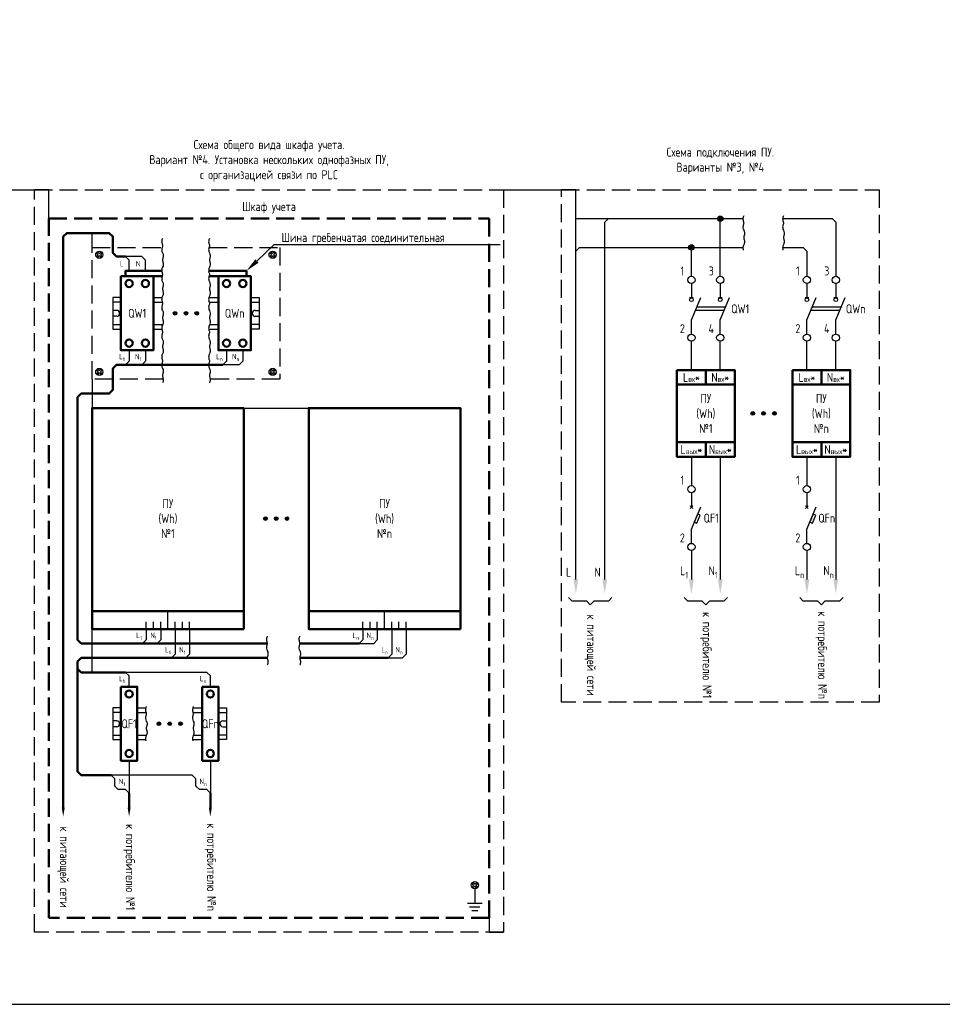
# Model space of a CAD drawing. Header units: millimetres. Extents: x -110 to 4101, y -10868 to 110.
# Tile 85 of 90: x 3036 to 3292, y -2610 to -2337. Entities that reach past the tile are written whole.
import ezdxf
from ezdxf import colors
from ezdxf.entities.mleader import LeaderData, LeaderLine
from ezdxf.math import Vec2, Vec3

# ---------------------------------------------------------------- set-up
doc = ezdxf.new("R2010")
doc.units = ezdxf.units.MM
doc.linetypes.add('GOST2.303 4', pattern=[7, 5, -2, 0])
doc.layers.add('01.Вспомогательный_слой', color=1, linetype='Continuous', plot=False)
doc.styles.add('ЭП', font='GOST.TTF')

msp = doc.modelspace()

# ---------------------------------------------------------------- hatches: boundary and pattern name
h = msp.add_hatch(color=256)
h.dxf.hatch_style = 1
edge = h.paths.add_edge_path()
edge.add_arc((3230, -2392), 0.75, 0, 360)
h = msp.add_hatch(color=256)
h.dxf.hatch_style = 1
edge = h.paths.add_edge_path()
edge.add_arc((3222, -2400), 0.75, 0, 360)
at = {"ltscale": 0.2}
h = msp.add_hatch(color=256, dxfattribs=at)
h.dxf.hatch_style = 1
edge = h.paths.add_edge_path()
edge.add_arc((3079, -2418.25), 0.5, 0, 360)
h = msp.add_hatch(color=256, dxfattribs=at)
h.dxf.hatch_style = 1
edge = h.paths.add_edge_path()
edge.add_arc((3082, -2418.25), 0.5, 0, 360)
h = msp.add_hatch(color=256, dxfattribs=at)
h.dxf.hatch_style = 1
edge = h.paths.add_edge_path()
edge.add_arc((3085, -2418.25), 0.5, 0, 360)
h = msp.add_hatch(color=256, dxfattribs=at)
h.dxf.hatch_style = 1
edge = h.paths.add_edge_path()
edge.add_arc((3239, -2446), 0.5, 0, 360)
h = msp.add_hatch(color=256, dxfattribs=at)
h.dxf.hatch_style = 1
edge = h.paths.add_edge_path()
edge.add_arc((3242, -2446), 0.5, 0, 360)
h = msp.add_hatch(color=256, dxfattribs=at)
h.dxf.hatch_style = 1
edge = h.paths.add_edge_path()
edge.add_arc((3245, -2446), 0.5, 0, 360)
h = msp.add_hatch(color=256, dxfattribs=at)
h.dxf.hatch_style = 1
edge = h.paths.add_edge_path()
edge.add_arc((3104, -2475.125), 0.5, 0, 360)
h = msp.add_hatch(color=256, dxfattribs=at)
h.dxf.hatch_style = 1
edge = h.paths.add_edge_path()
edge.add_arc((3107, -2475.125), 0.5, 0, 360)
h = msp.add_hatch(color=256, dxfattribs=at)
h.dxf.hatch_style = 1
edge = h.paths.add_edge_path()
edge.add_arc((3110, -2475.125), 0.5, 0, 360)
h = msp.add_hatch(color=256, dxfattribs=at)
h.dxf.hatch_style = 1
edge = h.paths.add_edge_path()
edge.add_arc((3074.5, -2532), 0.5, 0, 360)
h = msp.add_hatch(color=256, dxfattribs=at)
h.dxf.hatch_style = 1
edge = h.paths.add_edge_path()
edge.add_arc((3077.5, -2532), 0.5, 0, 360)
h = msp.add_hatch(color=256, dxfattribs=at)
h.dxf.hatch_style = 1
edge = h.paths.add_edge_path()
edge.add_arc((3080.5, -2532), 0.5, 0, 360)

# ---------------------------------------------------------------- linework, layer by layer
for p, q in [((3193, -2498), (3194, -2499)), ((3195, -2498), (3194, -2499)), ((3225, -2498), (3226, -2499)), ((3227, -2498), (3226, -2499)), ((3257, -2498), (3258, -2499)), ((3259, -2498), (3258, -2499))]:
    msp.add_line(p, q)
at = {"linetype": 'GOST2.303 4', "lineweight": 50}
msp.add_lwpolyline([(3044, -2392), (3166, -2392), (3166, -2585.75), (3044, -2585.75)], close=True, dxfattribs=at)
at = {"ltscale": 0.2}
for points in [[(3198, -2492), (3198, -2393), (3199, -2392), (3230, -2392)], [(3230, -2392), (3236.286, -2392)], [(3230, -2408), (3230, -2392)], [(3236.5, -2391.25), (3236.356, -2391.603), (3236.289, -2391.914), (3236.28, -2392.19), (3236.312, -2392.437), (3236.368, -2392.661), (3236.43, -2392.867), (3236.479, -2393.062), (3236.5, -2393.25), (3236.479, -2393.438), (3236.43, -2393.633), (3236.368, -2393.839), (3236.312, -2394.062), (3236.28, -2394.31), (3236.289, -2394.586), (3236.356, -2394.897), (3236.5, -2395.25)], [(3247.5, -2391.25), (3247.356, -2391.603), (3247.289, -2391.914), (3247.28, -2392.19), (3247.312, -2392.437), (3247.368, -2392.661), (3247.43, -2392.867), (3247.479, -2393.062), (3247.5, -2393.25), (3247.479, -2393.438), (3247.43, -2393.633), (3247.368, -2393.839), (3247.312, -2394.062), (3247.28, -2394.31), (3247.289, -2394.586), (3247.356, -2394.897), (3247.5, -2395.25)], [(3247.286, -2392), (3261, -2392), (3262, -2393), (3262, -2408)], [(3236.5, -2395.25), (3236.644, -2395.603), (3236.711, -2395.914), (3236.72, -2396.19), (3236.687, -2396.437), (3236.632, -2396.661), (3236.57, -2396.867), (3236.521, -2397.062), (3236.5, -2397.25), (3236.521, -2397.438), (3236.57, -2397.633), (3236.632, -2397.839), (3236.687, -2398.062), (3236.72, -2398.31), (3236.711, -2398.586), (3236.644, -2398.897), (3236.5, -2399.25)], [(3247.5, -2395.25), (3247.644, -2395.603), (3247.711, -2395.914), (3247.72, -2396.19), (3247.687, -2396.437), (3247.632, -2396.661), (3247.57, -2396.867), (3247.521, -2397.062), (3247.5, -2397.25), (3247.521, -2397.438), (3247.57, -2397.633), (3247.632, -2397.839), (3247.687, -2398.062), (3247.72, -2398.31), (3247.711, -2398.586), (3247.644, -2398.897), (3247.5, -2399.25)], [(3075.5, -2397.5), (3075.356, -2397.853), (3075.289, -2398.164), (3075.28, -2398.44), (3075.312, -2398.687), (3075.368, -2398.911), (3075.43, -2399.117), (3075.479, -2399.312), (3075.5, -2399.5), (3075.479, -2399.688), (3075.43, -2399.883), (3075.368, -2400.089), (3075.312, -2400.312), (3075.28, -2400.56), (3075.289, -2400.836), (3075.356, -2401.147), (3075.5, -2401.5)], [(3088.5, -2397.5), (3088.356, -2397.853), (3088.289, -2398.164), (3088.28, -2398.44), (3088.312, -2398.687), (3088.368, -2398.911), (3088.43, -2399.117), (3088.479, -2399.312), (3088.5, -2399.5), (3088.479, -2399.688), (3088.43, -2399.883), (3088.368, -2400.089), (3088.312, -2400.312), (3088.28, -2400.56), (3088.289, -2400.836), (3088.356, -2401.147), (3088.5, -2401.5)], [(3190, -2492), (3190, -2401), (3191, -2400), (3222, -2400)], [(3222, -2408), (3222, -2400)], [(3222, -2400), (3236.286, -2400)], [(3236.5, -2399.25), (3236.356, -2399.603), (3236.289, -2399.914), (3236.28, -2400.19), (3236.312, -2400.437), (3236.368, -2400.661), (3236.395, -2400.75)], [(3247.5, -2399.25), (3247.356, -2399.603), (3247.289, -2399.914), (3247.28, -2400.19), (3247.312, -2400.437), (3247.368, -2400.661), (3247.395, -2400.75)], [(3247.286, -2400), (3253, -2400), (3254, -2401), (3254, -2408)], [(3070.75, -2406.5), (3070.75, -2403.5), (3069.75, -2402.5), (3065.25, -2402.5)], [(3066.25, -2406.5), (3066.25, -2403.5), (3065.25, -2402.5), (3065.25, -2402.5)], [(3075.5, -2401.5), (3075.644, -2401.853), (3075.711, -2402.164), (3075.72, -2402.44), (3075.688, -2402.687), (3075.632, -2402.911), (3075.57, -2403.117), (3075.521, -2403.312), (3075.5, -2403.5), (3075.521, -2403.688), (3075.57, -2403.883), (3075.632, -2404.089), (3075.688, -2404.312), (3075.72, -2404.56), (3075.711, -2404.836), (3075.644, -2405.147), (3075.5, -2405.5)], [(3088.5, -2401.5), (3088.644, -2401.853), (3088.711, -2402.164), (3088.72, -2402.44), (3088.688, -2402.687), (3088.632, -2402.911), (3088.57, -2403.117), (3088.521, -2403.312), (3088.5, -2403.5), (3088.521, -2403.688), (3088.57, -2403.883), (3088.632, -2404.089), (3088.688, -2404.312), (3088.72, -2404.56), (3088.711, -2404.836), (3088.644, -2405.147), (3088.5, -2405.5)], [(3075.5, -2405.5), (3075.356, -2405.853), (3075.289, -2406.164), (3075.28, -2406.44), (3075.312, -2406.687), (3075.368, -2406.911), (3075.43, -2407.117), (3075.479, -2407.312), (3075.5, -2407.5), (3075.479, -2407.688), (3075.43, -2407.883), (3075.368, -2408.089), (3075.312, -2408.312), (3075.28, -2408.56), (3075.289, -2408.836), (3075.356, -2409.147), (3075.5, -2409.5)], [(3088.5, -2405.5), (3088.356, -2405.853), (3088.289, -2406.164), (3088.28, -2406.44), (3088.312, -2406.687), (3088.368, -2406.911), (3088.43, -2407.117), (3088.479, -2407.312), (3088.5, -2407.5), (3088.479, -2407.688), (3088.43, -2407.883), (3088.368, -2408.089), (3088.312, -2408.312), (3088.28, -2408.56), (3088.289, -2408.836), (3088.356, -2409.147), (3088.5, -2409.5)], [(3075.5, -2409.5), (3075.644, -2409.853), (3075.711, -2410.164), (3075.72, -2410.44), (3075.688, -2410.687), (3075.632, -2410.911), (3075.57, -2411.117), (3075.521, -2411.312), (3075.5, -2411.5), (3075.521, -2411.688), (3075.57, -2411.883), (3075.632, -2412.089), (3075.688, -2412.312), (3075.72, -2412.56), (3075.711, -2412.836), (3075.644, -2413.147), (3075.5, -2413.5)], [(3088.5, -2409.5), (3088.644, -2409.853), (3088.711, -2410.164), (3088.72, -2410.44), (3088.688, -2410.687), (3088.632, -2410.911), (3088.57, -2411.117), (3088.521, -2411.312), (3088.5, -2411.5), (3088.521, -2411.688), (3088.57, -2411.883), (3088.632, -2412.089), (3088.688, -2412.312), (3088.72, -2412.56), (3088.711, -2412.836), (3088.644, -2413.147), (3088.5, -2413.5)], [(3073, -2413.875), (3075.352, -2413.875)], [(3075.5, -2413.5), (3075.356, -2413.853), (3075.289, -2414.164), (3075.28, -2414.44), (3075.312, -2414.688), (3075.368, -2414.911), (3075.43, -2415.117), (3075.479, -2415.312), (3075.5, -2415.5), (3075.479, -2415.688), (3075.43, -2415.883), (3075.368, -2416.089), (3075.312, -2416.312), (3075.28, -2416.56), (3075.289, -2416.836), (3075.356, -2417.147), (3075.5, -2417.5)], [(3088.5, -2413.5), (3088.356, -2413.853), (3088.289, -2414.164), (3088.28, -2414.44), (3088.312, -2414.688), (3088.368, -2414.911), (3088.43, -2415.117), (3088.479, -2415.312), (3088.5, -2415.5), (3088.479, -2415.688), (3088.43, -2415.883), (3088.368, -2416.089), (3088.312, -2416.312), (3088.28, -2416.56), (3088.289, -2416.836), (3088.356, -2417.147), (3088.5, -2417.5)], [(3088.352, -2413.875), (3091, -2413.875)], [(3222.5, -2414), (3221.5, -2414)], [(3230.5, -2414), (3229.5, -2414)], [(3254.5, -2414), (3253.5, -2414)], [(3262.5, -2414), (3261.5, -2414)], [(3073, -2415.125), (3075.432, -2415.125)], [(3075.5, -2417.5), (3075.644, -2417.853), (3075.711, -2418.164), (3075.72, -2418.44), (3075.688, -2418.688), (3075.632, -2418.911), (3075.57, -2419.117), (3075.521, -2419.312), (3075.5, -2419.5), (3075.521, -2419.688), (3075.57, -2419.883), (3075.632, -2420.089), (3075.688, -2420.312), (3075.72, -2420.56), (3075.711, -2420.836), (3075.644, -2421.147), (3075.5, -2421.5)], [(3088.432, -2415.125), (3091, -2415.125)], [(3088.5, -2417.5), (3088.644, -2417.853), (3088.711, -2418.164), (3088.72, -2418.44), (3088.688, -2418.688), (3088.632, -2418.911), (3088.57, -2419.117), (3088.521, -2419.312), (3088.5, -2419.5), (3088.521, -2419.688), (3088.57, -2419.883), (3088.632, -2420.089), (3088.688, -2420.312), (3088.72, -2420.56), (3088.711, -2420.836), (3088.644, -2421.147), (3088.5, -2421.5)], [(3073, -2421.375), (3075.551, -2421.375)], [(3073, -2422.625), (3075.304, -2422.625)], [(3075.5, -2421.5), (3075.356, -2421.853), (3075.289, -2422.164), (3075.28, -2422.44), (3075.312, -2422.688), (3075.368, -2422.911), (3075.43, -2423.117), (3075.479, -2423.312), (3075.5, -2423.5), (3075.479, -2423.688), (3075.43, -2423.883), (3075.368, -2424.089), (3075.312, -2424.312), (3075.28, -2424.56), (3075.289, -2424.836), (3075.356, -2425.147), (3075.5, -2425.5)], [(3088.5, -2421.5), (3088.356, -2421.853), (3088.289, -2422.164), (3088.28, -2422.44), (3088.312, -2422.688), (3088.368, -2422.911), (3088.43, -2423.117), (3088.479, -2423.312), (3088.5, -2423.5), (3088.479, -2423.688), (3088.43, -2423.883), (3088.368, -2424.089), (3088.312, -2424.312), (3088.28, -2424.56), (3088.289, -2424.836), (3088.356, -2425.147), (3088.5, -2425.5)], [(3088.304, -2422.625), (3091, -2422.625)], [(3088.551, -2421.375), (3091, -2421.375)], [(3075.5, -2425.5), (3075.644, -2425.853), (3075.711, -2426.164), (3075.72, -2426.44), (3075.688, -2426.688), (3075.632, -2426.911), (3075.57, -2427.117), (3075.521, -2427.312), (3075.5, -2427.5), (3075.521, -2427.688), (3075.57, -2427.883), (3075.632, -2428.089), (3075.688, -2428.312), (3075.72, -2428.56), (3075.711, -2428.836), (3075.644, -2429.147), (3075.5, -2429.5)], [(3088.5, -2425.5), (3088.644, -2425.853), (3088.711, -2426.164), (3088.72, -2426.44), (3088.688, -2426.688), (3088.632, -2426.911), (3088.57, -2427.117), (3088.521, -2427.312), (3088.5, -2427.5), (3088.521, -2427.688), (3088.57, -2427.883), (3088.632, -2428.089), (3088.688, -2428.312), (3088.72, -2428.56), (3088.711, -2428.836), (3088.644, -2429.147), (3088.5, -2429.5)], [(3070.75, -2428.5), (3070.75, -2431.5), (3069.75, -2432.5), (3065.25, -2432.5)], [(3066.25, -2428.5), (3066.25, -2431.5), (3065.25, -2432.5), (3065.25, -2432.5)], [(3097.75, -2428.5), (3097.75, -2431.5), (3096.75, -2432.5), (3092.25, -2432.5)], [(3093.25, -2428.5), (3093.25, -2431.5), (3092.25, -2432.5), (3092.25, -2432.5)], [(3222, -2434), (3222, -2426)], [(3230, -2434), (3230, -2426)], [(3254, -2434), (3254, -2426)], [(3262, -2434), (3262, -2426)], [(3075.5, -2429.5), (3075.356, -2429.853), (3075.289, -2430.164), (3075.28, -2430.44), (3075.312, -2430.688), (3075.368, -2430.911), (3075.43, -2431.117), (3075.479, -2431.312), (3075.5, -2431.5), (3075.479, -2431.688), (3075.43, -2431.883), (3075.368, -2432.089), (3075.312, -2432.313), (3075.28, -2432.56), (3075.289, -2432.836), (3075.356, -2433.147), (3075.5, -2433.5)], [(3088.5, -2429.5), (3088.356, -2429.853), (3088.289, -2430.164), (3088.28, -2430.44), (3088.312, -2430.688), (3088.368, -2430.911), (3088.43, -2431.117), (3088.479, -2431.312), (3088.5, -2431.5), (3088.479, -2431.688), (3088.43, -2431.883), (3088.368, -2432.089), (3088.312, -2432.313), (3088.28, -2432.56), (3088.289, -2432.836), (3088.356, -2433.147), (3088.5, -2433.5)], [(3075.5, -2433.5), (3075.644, -2433.853), (3075.711, -2434.164), (3075.72, -2434.44), (3075.688, -2434.688), (3075.632, -2434.911), (3075.57, -2435.117), (3075.521, -2435.312), (3075.5, -2435.5), (3075.521, -2435.688), (3075.57, -2435.883), (3075.632, -2436.089), (3075.688, -2436.313), (3075.72, -2436.56), (3075.711, -2436.836), (3075.644, -2437.147), (3075.5, -2437.5)], [(3088.5, -2433.5), (3088.644, -2433.853), (3088.711, -2434.164), (3088.72, -2434.44), (3088.688, -2434.688), (3088.632, -2434.911), (3088.57, -2435.117), (3088.521, -2435.312), (3088.5, -2435.5), (3088.521, -2435.688), (3088.57, -2435.883), (3088.632, -2436.089), (3088.688, -2436.313), (3088.72, -2436.56), (3088.711, -2436.836), (3088.644, -2437.147), (3088.5, -2437.5)], [(3222, -2458), (3222, -2466)], [(3230, -2458), (3230, -2492)], [(3254, -2458), (3254, -2466)], [(3262, -2458), (3262, -2492)], [(3222, -2484), (3222, -2492)], [(3254, -2484), (3254, -2492)], [(3071, -2505.75), (3071, -2508.75), (3070, -2509.75), (3070, -2509.75)], [(3075, -2505.75), (3075, -2508.75), (3074, -2509.75), (3074, -2509.75)], [(3079, -2505.75), (3079, -2512.75), (3078, -2513.75), (3078, -2513.75)], [(3083, -2505.75), (3083, -2512.75), (3082, -2513.75), (3082, -2513.75)], [(3131, -2505.75), (3131, -2508.75), (3130, -2509.75), (3130, -2509.75)], [(3135, -2505.75), (3135, -2508.75), (3134, -2509.75), (3134, -2509.75)], [(3139, -2505.75), (3139, -2512.75), (3138, -2513.75), (3138, -2513.75)], [(3143, -2505.75), (3143, -2512.75), (3142, -2513.75), (3142, -2513.75)], [(3104.5, -2507.75), (3104.356, -2508.103), (3104.289, -2508.414), (3104.28, -2508.69), (3104.312, -2508.938), (3104.368, -2509.161), (3104.43, -2509.367), (3104.479, -2509.562), (3104.5, -2509.75), (3104.479, -2509.938), (3104.43, -2510.133), (3104.368, -2510.339), (3104.312, -2510.563), (3104.28, -2510.81), (3104.289, -2511.086), (3104.356, -2511.397), (3104.5, -2511.75)], [(3113.5, -2507.75), (3113.356, -2508.103), (3113.289, -2508.414), (3113.28, -2508.69), (3113.312, -2508.938), (3113.368, -2509.161), (3113.43, -2509.367), (3113.479, -2509.562), (3113.5, -2509.75), (3113.479, -2509.938), (3113.43, -2510.133), (3113.368, -2510.339), (3113.312, -2510.563), (3113.28, -2510.81), (3113.289, -2511.086), (3113.356, -2511.397), (3113.5, -2511.75)], [(3130, -2509.75), (3134, -2509.75)], [(3104.5, -2511.75), (3104.644, -2512.103), (3104.711, -2512.414), (3104.72, -2512.69), (3104.688, -2512.938), (3104.632, -2513.161), (3104.57, -2513.367), (3104.521, -2513.562), (3104.5, -2513.75), (3104.521, -2513.938), (3104.57, -2514.133), (3104.632, -2514.339), (3104.688, -2514.563), (3104.72, -2514.81), (3104.711, -2515.086), (3104.644, -2515.397), (3104.5, -2515.75)], [(3113.5, -2511.75), (3113.644, -2512.103), (3113.711, -2512.414), (3113.72, -2512.69), (3113.688, -2512.938), (3113.632, -2513.161), (3113.57, -2513.367), (3113.521, -2513.562), (3113.5, -2513.75), (3113.521, -2513.938), (3113.57, -2514.133), (3113.632, -2514.339), (3113.688, -2514.563), (3113.72, -2514.81), (3113.711, -2515.086), (3113.644, -2515.397), (3113.5, -2515.75)], [(3138, -2513.75), (3142, -2513.75)], [(3066.25, -2521.75), (3066.25, -2518.75), (3065.25, -2517.75), (3065.25, -2517.75)], [(3087.75, -2517.75), (3065.25, -2517.75)], [(3088.75, -2521.75), (3088.75, -2518.75), (3087.75, -2517.75), (3087.75, -2517.75)], [(3068.5, -2527.625), (3070.852, -2527.625)], [(3068.5, -2528.875), (3070.932, -2528.875)], [(3071, -2527.25), (3070.856, -2527.603), (3070.789, -2527.914), (3070.78, -2528.19), (3070.812, -2528.438), (3070.868, -2528.661), (3070.93, -2528.867), (3070.979, -2529.062), (3071, -2529.25), (3070.979, -2529.438), (3070.93, -2529.633), (3070.868, -2529.839), (3070.812, -2530.062), (3070.78, -2530.31), (3070.789, -2530.586), (3070.856, -2530.897), (3071, -2531.25)], [(3084, -2527.25), (3083.856, -2527.603), (3083.789, -2527.914), (3083.78, -2528.19), (3083.812, -2528.438), (3083.868, -2528.661), (3083.93, -2528.867), (3083.979, -2529.062), (3084, -2529.25), (3083.979, -2529.438), (3083.93, -2529.633), (3083.868, -2529.839), (3083.812, -2530.062), (3083.78, -2530.31), (3083.789, -2530.586), (3083.856, -2530.897), (3084, -2531.25)], [(3083.852, -2527.625), (3086.5, -2527.625)], [(3083.932, -2528.875), (3086.5, -2528.875)], [(3071, -2531.25), (3071.144, -2531.603), (3071.211, -2531.914), (3071.22, -2532.19), (3071.188, -2532.438), (3071.132, -2532.661), (3071.07, -2532.867), (3071.021, -2533.062), (3071, -2533.25), (3071.021, -2533.438), (3071.07, -2533.633), (3071.132, -2533.839), (3071.188, -2534.063), (3071.22, -2534.31), (3071.211, -2534.586), (3071.144, -2534.897), (3071, -2535.25)], [(3084, -2531.25), (3084.144, -2531.603), (3084.211, -2531.914), (3084.22, -2532.19), (3084.187, -2532.438), (3084.132, -2532.661), (3084.07, -2532.867), (3084.021, -2533.062), (3084, -2533.25), (3084.021, -2533.438), (3084.07, -2533.633), (3084.132, -2533.839), (3084.187, -2534.063), (3084.22, -2534.31), (3084.211, -2534.586), (3084.144, -2534.897), (3084, -2535.25)], [(3068.5, -2535.125), (3071.051, -2535.125)], [(3068.5, -2536.375), (3070.804, -2536.375)], [(3071, -2535.25), (3070.856, -2535.603), (3070.789, -2535.914), (3070.78, -2536.19), (3070.812, -2536.438), (3070.868, -2536.661), (3070.895, -2536.75)], [(3084, -2535.25), (3083.856, -2535.603), (3083.789, -2535.914), (3083.78, -2536.19), (3083.812, -2536.438), (3083.868, -2536.661), (3083.895, -2536.75)], [(3083.804, -2536.375), (3086.5, -2536.375)], [(3084.051, -2535.125), (3086.5, -2535.125)], [(3066.25, -2542.25), (3066.25, -2551.25)], [(3088.75, -2542.25), (3088.75, -2551.25)], [(3066.25, -2551.25), (3066.25, -2551.25), (3065.25, -2550.25), (3063.25, -2550.25), (3062.25, -2549.25), (3062.25, -2547.25), (3061.25, -2546.25), (3061.25, -2546.25)], [(3083.75, -2546.25), (3061.25, -2546.25)], [(3088.75, -2551.25), (3088.75, -2551.25), (3087.75, -2550.25), (3085.75, -2550.25), (3084.75, -2549.25), (3084.75, -2547.25), (3083.75, -2546.25), (3083.75, -2546.25)]]:
    msp.add_lwpolyline(points, dxfattribs=at)
at = {"lineweight": 50}
for points in [[(3065.25, -2402.5), (3062.75, -2402.5), (3061.75, -2401.5), (3061.75, -2397), (3060.75, -2396), (3049, -2396), (3048, -2397), (3048, -2405.5)], [(3048, -2405.5), (3048, -2555.25)], [(3075.395, -2408), (3065.25, -2408), (3065.25, -2406.5), (3075.288, -2406.5)], [(3088.288, -2406.5), (3098.75, -2406.5), (3098.75, -2408), (3088.395, -2408)], [(3092.25, -2432.5), (3065.25, -2432.5), (3062.75, -2432.5), (3061.75, -2433.5), (3061.75, -2439.5), (3060.75, -2440.5), (3053, -2440.5), (3052, -2441.5), (3052, -2508.75), (3053, -2509.75), (3104.5, -2509.75)], [(3056, -2500.75), (3098, -2500.75)], [(3116, -2500.75), (3158, -2500.75)], [(3113.5, -2509.75), (3130, -2509.75)], [(3104.5, -2513.75), (3053, -2513.75), (3052, -2514.75), (3052, -2516.75), (3053, -2517.75), (3065.25, -2517.75)], [(3138, -2513.75), (3113.5, -2513.75)], [(3061.25, -2546.25), (3053, -2546.25), (3052, -2545.25), (3052, -2516.75)], [(3066.25, -2551.25), (3066.25, -2555.25)], [(3088.75, -2551.25), (3088.75, -2555.25)]]:
    msp.add_lwpolyline(points, dxfattribs=at)
at = {"linetype": 'GOST2.303 4'}
for points in [[(3075.712, -2436.5), (3056, -2436.5), (3056, -2400), (3075.395, -2400)], [(3088.395, -2400), (3108, -2400), (3108, -2436.5), (3088.712, -2436.5)]]:
    msp.add_lwpolyline(points, dxfattribs=at)
for points in [[(3057.717, -2402), (3057.293, -2401.576), (3057.576, -2401.293), (3058, -2401.717)], [(3058, -2401.717), (3058.424, -2401.293), (3058.707, -2401.576), (3058.283, -2402)], [(3106, -2401.717), (3105.576, -2401.293), (3105.293, -2401.576), (3105.717, -2402)], [(3106.283, -2402), (3106.707, -2401.576), (3106.424, -2401.293), (3106, -2401.717)], [(3058, -2402.283), (3057.576, -2402.707), (3057.293, -2402.424), (3057.717, -2402)], [(3058.283, -2402), (3058.707, -2402.424), (3058.424, -2402.707), (3058, -2402.283)], [(3105.717, -2402), (3105.293, -2402.424), (3105.576, -2402.707), (3106, -2402.283)], [(3106, -2402.283), (3106.424, -2402.707), (3106.707, -2402.424), (3106.283, -2402)], [(3064, -2413.875), (3061.75, -2413.875), (3061.75, -2422.625), (3064, -2422.625)], [(3100, -2413.875), (3102.25, -2413.875), (3102.25, -2422.625), (3100, -2422.625)], [(3064, -2415.125), (3061.75, -2415.125), (3061.75, -2421.375), (3064, -2421.375)], [(3062.812, -2417.438), (3061.75, -2417.438)], [(3100, -2415.125), (3102.25, -2415.125), (3102.25, -2421.375), (3100, -2421.375)], [(3101.188, -2417.438), (3102.25, -2417.438)], [(3062.812, -2419.063), (3061.75, -2419.063)], [(3101.188, -2419.063), (3102.25, -2419.063)], [(3058, -2434.217), (3057.576, -2433.793), (3057.293, -2434.076), (3057.717, -2434.5)], [(3058.283, -2434.5), (3058.707, -2434.076), (3058.424, -2433.793), (3058, -2434.217)], [(3105.717, -2434.5), (3105.293, -2434.076), (3105.576, -2433.793), (3106, -2434.217)], [(3106, -2434.217), (3106.424, -2433.793), (3106.707, -2434.076), (3106.283, -2434.5)], [(3057.717, -2434.5), (3057.293, -2434.924), (3057.576, -2435.207), (3058, -2434.783)], [(3058, -2434.783), (3058.424, -2435.207), (3058.707, -2434.924), (3058.283, -2434.5)], [(3106, -2434.783), (3105.576, -2435.207), (3105.293, -2434.924), (3105.717, -2434.5)], [(3106.283, -2434.5), (3106.707, -2434.924), (3106.424, -2435.207), (3106, -2434.783)], [(3222.354, -2471.646), (3221.646, -2472.354)], [(3221.646, -2471.646), (3222.354, -2472.354)], [(3254.354, -2471.646), (3253.646, -2472.354)], [(3253.646, -2471.646), (3254.354, -2472.354)], [(3193, -2498), (3189, -2498), (3188, -2497)], [(3200, -2497), (3199, -2498), (3195, -2498)], [(3225, -2498), (3221, -2498), (3220, -2497)], [(3232, -2497), (3231, -2498), (3227, -2498)], [(3257, -2498), (3253, -2498), (3252, -2497)], [(3264, -2497), (3263, -2498), (3259, -2498)], [(3056, -2500.75), (3056, -2505.75)], [(3116, -2500.75), (3116, -2505.75)], [(3064, -2527.625), (3061.75, -2527.625), (3061.75, -2536.375), (3064, -2536.375)], [(3064, -2528.875), (3061.75, -2528.875), (3061.75, -2535.125), (3064, -2535.125)], [(3091, -2527.625), (3093.25, -2527.625), (3093.25, -2536.375), (3091, -2536.375)], [(3091, -2528.875), (3093.25, -2528.875), (3093.25, -2535.125), (3091, -2535.125)], [(3062.812, -2531.188), (3061.75, -2531.188)], [(3092.188, -2531.188), (3093.25, -2531.188)], [(3062.812, -2532.813), (3061.75, -2532.813)], [(3092.188, -2532.813), (3093.25, -2532.813)], [(3162, -2576.467), (3161.576, -2576.043), (3161.293, -2576.326), (3161.717, -2576.75)], [(3161.717, -2576.75), (3161.293, -2577.174), (3161.576, -2577.457), (3162, -2577.033)], [(3162.283, -2576.75), (3162.707, -2576.326), (3162.424, -2576.043), (3162, -2576.467)], [(3162, -2577.033), (3162.424, -2577.457), (3162.707, -2577.174), (3162.283, -2576.75)]]:
    msp.add_lwpolyline(points)
at = {"lineweight": 50}
for points in [[(3064, -2408), (3073, -2408), (3073, -2428.5), (3064, -2428.5)], [(3091, -2408), (3100, -2408), (3100, -2428.5), (3091, -2428.5)], [(3098, -2505.75), (3056, -2505.75), (3056, -2444.5), (3098, -2444.5)], [(3158, -2505.75), (3116, -2505.75), (3116, -2444.5), (3158, -2444.5)], [(3064, -2521.75), (3068.5, -2521.75), (3068.5, -2542.25), (3064, -2542.25)], [(3086.5, -2521.75), (3091, -2521.75), (3091, -2542.25), (3086.5, -2542.25)]]:
    msp.add_lwpolyline(points, close=True, dxfattribs=at)
at = {"ltscale": 2}
for points in [[(3222, -2410), (3222, -2414)], [(3230, -2410), (3230, -2414)], [(3254, -2410), (3254, -2414)], [(3262, -2410), (3262, -2414)], [(3224.485, -2414), (3222, -2420)], [(3232.485, -2414), (3230, -2420)], [(3256.485, -2414), (3254, -2420)], [(3264.485, -2414), (3262, -2420)], [(3231.036, -2417.5), (3223.036, -2417.5)], [(3231.45, -2416.5), (3223.45, -2416.5)], [(3263.036, -2417.5), (3255.036, -2417.5)], [(3263.45, -2416.5), (3255.45, -2416.5)], [(3222, -2424), (3222, -2420)], [(3230, -2424), (3230, -2420)], [(3254, -2424), (3254, -2420)], [(3262, -2424), (3262, -2420)], [(3222, -2468), (3222, -2472)], [(3254, -2468), (3254, -2472)], [(3224.485, -2472), (3222, -2478)], [(3256.485, -2472), (3254, -2478)], [(3222, -2482), (3222, -2478)], [(3254, -2482), (3254, -2478)], [(3162, -2577.75), (3162, -2577.75), (3162, -2581.75)], [(3160, -2581.75), (3164, -2581.75)], [(3160.577, -2582.75), (3163.423, -2582.75)], [(3161.155, -2583.75), (3162.845, -2583.75)]]:
    msp.add_lwpolyline(points, dxfattribs=at)
at = {"lineweight": 50, "ltscale": 2}
for points in [[(3218, -2434), (3226, -2434), (3226, -2438), (3218, -2438)], [(3218, -2434), (3234, -2434), (3234, -2458), (3218, -2458)], [(3226, -2434), (3234, -2434), (3234, -2438), (3226, -2438)], [(3250, -2434), (3258, -2434), (3258, -2438), (3250, -2438)], [(3250, -2434), (3266, -2434), (3266, -2458), (3250, -2458)], [(3258, -2434), (3266, -2434), (3266, -2438), (3258, -2438)], [(3218, -2438), (3234, -2438), (3234, -2454), (3218, -2454)], [(3250, -2438), (3266, -2438), (3266, -2454), (3250, -2454)], [(3218, -2454), (3226, -2454), (3226, -2458), (3218, -2458)], [(3226, -2454), (3234, -2454), (3234, -2458), (3226, -2458)], [(3250, -2454), (3258, -2454), (3258, -2458), (3250, -2458)], [(3258, -2454), (3266, -2454), (3266, -2458), (3258, -2458)]]:
    msp.add_lwpolyline(points, close=True, dxfattribs=at)
at = {"ltscale": 2}
for points in [[(3223.702, -2473.891), (3222.783, -2476.109), (3223.523, -2476.415), (3224.441, -2474.197)], [(3255.702, -2473.891), (3254.783, -2476.109), (3255.523, -2476.415), (3256.441, -2474.197)]]:
    msp.add_lwpolyline(points, close=True, dxfattribs=at)
for centre, radius in [((3230, -2392), 0.75), ((3222, -2400), 0.75), ((3222, -2409), 1), ((3230, -2409), 1), ((3254, -2409), 1), ((3262, -2409), 1), ((3222, -2425), 1), ((3230, -2425), 1), ((3254, -2425), 1), ((3262, -2425), 1), ((3222, -2467), 1), ((3254, -2467), 1), ((3222, -2483), 1), ((3254, -2483), 1)]:
    msp.add_circle(centre, radius, dxfattribs=at)
for centre in [(3058, -2402), (3106, -2402), (3058, -2434.5), (3106, -2434.5), (3162, -2576.75)]:
    msp.add_circle(centre, 1)
at = {"lineweight": 50}
for centre in [(3066.25, -2410), (3070.75, -2410), (3093.25, -2410), (3097.75, -2410), (3066.25, -2426.5), (3070.75, -2426.5), (3093.25, -2426.5), (3097.75, -2426.5), (3066.25, -2523.75), (3088.75, -2523.75), (3066.25, -2540.25), (3088.75, -2540.25)]:
    msp.add_circle(centre, 1, dxfattribs=at)
at = {"ltscale": 0.2}
for centre in [(3222, -2414.5), (3230, -2414.5), (3254, -2414.5), (3262, -2414.5), (3079, -2418.25), (3082, -2418.25), (3085, -2418.25), (3239, -2446), (3242, -2446), (3245, -2446), (3104, -2475.125), (3107, -2475.125), (3110, -2475.125), (3074.5, -2532), (3077.5, -2532), (3080.5, -2532)]:
    msp.add_circle(centre, 0.5, dxfattribs=at)
for centre, start, end in [((3062.812, -2418.25), 270, 90), ((3101.188, -2418.25), 90, 270), ((3062.812, -2532), 270, 90), ((3092.188, -2532), 90, 270)]:
    msp.add_arc(centre, 0.812, start, end)
for points in [[(3190.667, -2492), (3189.333, -2492), (3190, -2496)], [(3198.667, -2492), (3197.333, -2492), (3198, -2496)], [(3222.667, -2492), (3221.333, -2492), (3222, -2496)], [(3230.667, -2492), (3229.333, -2492), (3230, -2496)], [(3254.667, -2492), (3253.333, -2492), (3254, -2496)], [(3262.667, -2492), (3261.333, -2492), (3262, -2496)], [(3048.417, -2555.25), (3047.583, -2555.25), (3048, -2557.75)], [(3066.667, -2555.25), (3065.833, -2555.25), (3066.25, -2557.75)], [(3089.167, -2555.25), (3088.333, -2555.25), (3088.75, -2557.75)]]:
    msp.add_solid(points)
at = {"layer": '01.Вспомогательный_слой', "ltscale": 0.2}
msp.add_lwpolyline([(2481.5, -2609.75), (4101.5, -2609.75), (4101.5, -2064), (2481.5, -2064)], close=True, dxfattribs=at)
for points in [[(3024, -2384), (3040, -2384)], [(3044, -2392), (3044, -2384), (3040, -2384)], [(3170, -2384), (3186, -2384)], [(3190, -2392), (3190, -2384), (3186, -2384)], [(3190, -2401), (3190, -2392), (3199, -2392)], [(3056, -2400), (3056, -2396)], [(3056, -2436.5), (3056, -2444.5)], [(3098, -2444.5), (3116, -2444.5)], [(3073, -2505.75), (3071, -2505.75), (3071, -2503.75)], [(3075, -2505.75), (3073, -2505.75), (3073, -2503.75)], [(3077, -2505.75), (3075, -2505.75), (3075, -2503.75)], [(3077, -2505.75), (3079, -2505.75), (3079, -2503.75)], [(3079, -2505.75), (3081, -2505.75), (3081, -2503.75)], [(3081, -2505.75), (3083, -2505.75), (3083, -2503.75)], [(3133, -2505.75), (3131, -2505.75), (3131, -2503.75)], [(3135, -2505.75), (3133, -2505.75), (3133, -2503.75)], [(3137, -2505.75), (3135, -2505.75), (3135, -2503.75)], [(3137, -2505.75), (3139, -2505.75), (3139, -2503.75)], [(3139, -2505.75), (3141, -2505.75), (3141, -2503.75)], [(3141, -2505.75), (3143, -2505.75), (3143, -2503.75)], [(3056, -2517.75), (3056, -2505.75)], [(3074.75, -2505.75), (3079.25, -2505.75)], [(3079.296, -2505.75), (3083.796, -2505.75)], [(3134.75, -2505.75), (3139.25, -2505.75)], [(3139.296, -2505.75), (3143.796, -2505.75)], [(3166, -2585.75), (3166, -2589.75), (3170, -2589.75)]]:
    msp.add_lwpolyline(points, dxfattribs=at)
at = {"layer": '01.Вспомогательный_слой', "linetype": 'GOST2.303 4'}
for points in [[(3040, -2384), (3170, -2384), (3170, -2589.75), (3040, -2589.75)], [(3186, -2384), (3274, -2384), (3274, -2526), (3186, -2526)]]:
    msp.add_lwpolyline(points, close=True, dxfattribs=at)
at = {"layer": '01.Вспомогательный_слой'}
for points in [[(3077, -2505.75), (3077, -2500.75)], [(3137, -2505.75), (3137, -2500.75)]]:
    msp.add_lwpolyline(points, dxfattribs=at)

# ---------------------------------------------------------------- texts
at = {"attachment_point": 5, "style": 'ЭП'}
for s, insert, char_height, width in [('Схема общего вида шкафа учета. ^JВариант №4. Установка нескольких однофазных ПУ, ^Jс организацией связи по PLC', (3105, -2376), 2.5, 130), ('Схема подключения ПУ.^JВарианты №3, №4', (3230, -2376), 2.5, 112), ('Шкаф учета', (3105, -2389), 2.5, 122), ('L', (3064.25, -2404.5), 1.5, 4), ('N', (3068.75, -2404.5), 1.5, 4), ('1', (3219.5, -2406.5), 2.5, 5), ('3', (3227.5, -2406.5), 2.5, 5), ('1', (3251.5, -2406.5), 2.5, 5), ('3', (3259.5, -2406.5), 2.5, 5), ('QW1', (3068.5, -2418.25), 2.5, 9), ('QWn', (3095.5, -2418.25), 2.5, 9), ('QW1', (3235.528, -2417), 2.5, 10), ('QWn', (3267.528, -2417), 2.5, 10), ('2', (3219.5, -2422.5), 2.5, 5), ('4', (3227.5, -2422.5), 2.5, 5), ('2', (3251.5, -2422.5), 2.5, 5), ('4', (3259.5, -2422.5), 2.5, 5), ('\\A1;L{\\H0.7x;\\S^ 1;}', (3064.25, -2430.5), 1.5, 4), ('\\A1;N{\\H0.7x;\\S^ 1;}', (3068.75, -2430.5), 1.5, 4), ('\\A1;L{\\H0.7x;\\S^ n;}', (3091.25, -2430.5), 1.5, 4), ('\\A1;N{\\H0.7x;\\S^ n;}', (3095.75, -2430.5), 1.5, 4), ('L{\\H0.6x;вх}*', (3222, -2436), 2.5, 8), ('N{\\H0.6x;вх}*', (3230, -2436), 2.5, 8), ('L{\\H0.6x;вх}*', (3254, -2436), 2.5, 8), ('N{\\H0.6x;вх}*', (3262, -2436), 2.5, 8), ('ПУ \\P(Wh)\\P№1', (3226, -2446), 2.5, 16), ('ПУ \\P(Wh)\\P№n', (3258, -2446), 2.5, 16), ('L{\\H0.6x;вых}*', (3222, -2456), 2.5, 8), ('N{\\H0.6x;вых}*', (3230, -2456), 2.5, 8), ('L{\\H0.6x;вых}*', (3254, -2456), 2.5, 8), ('N{\\H0.6x;вых}*', (3262, -2456), 2.5, 8), ('1', (3219.5, -2464.5), 2.5, 5), ('1', (3251.5, -2464.5), 2.5, 5), ('ПУ \\P(Wh)\\P№1', (3077, -2475.125), 2.5, 42), ('ПУ \\P(Wh)\\P№n', (3137, -2475.125), 2.5, 42), ('QF1', (3227.5, -2475.018), 2.5, 10), ('QFn', (3259.5, -2475.018), 2.5, 10), ('2', (3219.5, -2480.5), 2.5, 5), ('2', (3251.5, -2480.5), 2.5, 5), ('L', (3188, -2490), 2.5, 4), ('N', (3196, -2490), 2.5, 4), ('\\A1;L{\\H0.7x;\\S^ 1;}', (3220, -2490), 2.5, 4), ('\\A1;N{\\H0.7x;\\S^ 1;}', (3228, -2490), 2.5, 4), ('\\A1;L{\\H0.7x;\\S^ n;}', (3252, -2490), 2.5, 4), ('\\A1;N{\\H0.7x;\\S^ n;}', (3260, -2490), 2.5, 4), ('\\A1;L{\\H0.7x;\\S^ 1;}', (3069, -2507.75), 1.5, 4), ('\\A1;N{\\H0.7x;\\S^ 1;}', (3073, -2507.75), 1.5, 4), ('\\A1;L{\\H0.7x;\\S^ n;}', (3129, -2507.75), 1.5, 4), ('\\A1;N{\\H0.7x;\\S^ n;}', (3133, -2507.75), 1.5, 4), ('\\A1;L{\\H0.7x;\\S^ 1;}', (3077, -2511.75), 1.5, 4), ('\\A1;N{\\H0.7x;\\S^ 1;}', (3081, -2511.75), 1.5, 4), ('\\A1;L{\\H0.7x;\\S^ n;}', (3137, -2511.75), 1.5, 4), ('\\A1;N{\\H0.7x;\\S^ n;}', (3141, -2511.75), 1.5, 4), ('\\A1;L{\\H0.7x;\\S^ 1;}', (3064.25, -2519.75), 1.5, 4), ('\\A1;L{\\H0.7x;\\S^ n;}', (3086.75, -2519.75), 1.5, 4), ('QF1', (3066.25, -2532), 2.5, 4.5), ('QFn', (3088.75, -2532), 2.5, 4.5), ('\\A1;N{\\H0.7x;\\S^ 1;}', (3064.25, -2548.25), 1.5, 4), ('\\A1;N{\\H0.7x;\\S^ n;}', (3086.75, -2548.25), 1.5, 4)]:
    msp.add_mtext(s, dxfattribs=dict(at, insert=insert, char_height=char_height, width=width))
at = {"char_height": 2.5, "width": 25.5, "attachment_point": 5, "rotation": 270, "style": 'ЭП'}
for s, insert in [('к потребителю №1', (3226, -2513)), ('к потребителю №n', (3258, -2513)), ('к питающей сети', (3194, -2513)), ('к потребителю №1', (3066.25, -2571.75)), ('к потребителю №n', (3088.75, -2571.75)), ('к питающей сети', (3048, -2571.75))]:
    msp.add_mtext(s, dxfattribs=dict(at, insert=insert))

# ---------------------------------------------------------------- leaders
ml = msp.add_multileader_mtext('Standard')
ml.set_content('{\\C256;Шина гребенчатая соединительная}', color=250, style='ЭП')
ml.set_leader_properties()
ml.build(insert=Vec2(0, 0))
ml.multileader.update_dxf_attribs({"text_left_attachment_type": 5, "text_right_attachment_type": 5, "dogleg_length": 0})
ctx = ml.context
ctx.base_point, ctx.char_height, ctx.plane_origin = Vec3(3106.461, -2399.207), 2.5, Vec3(3111.909, -2397.48)
ctx.left_attachment, ctx.right_attachment = 5, 5
notes = []
notes.append((ctx, [(0, (1, 1, 0), (3106.461, -2399.207), (1, 0), 0, [(0, [(3098.75, -2406.5)], 0, [])])]))
ctx.mtext.insert, ctx.mtext.flow_direction = Vec3(3108.461, -2395.995), 5
for ctx, leaders in notes:
    for number, flags, end, landing, length, lines in leaders:
        leader = LeaderData()
        leader.index, (leader.has_last_leader_line, leader.has_dogleg_vector, leader.attachment_direction) = number, flags
        leader.last_leader_point, leader.dogleg_vector, leader.dogleg_length = Vec3(end), Vec3(landing), length
        for number, points, colour, breaks in lines:
            line = LeaderLine()
            line.index, line.vertices, line.color, line.breaks = number, Vec3.list(points), colors.encode_raw_color(colour), breaks
            leader.lines.append(line)
        ctx.leaders.append(leader)

doc.saveas('drawing.dxf')
